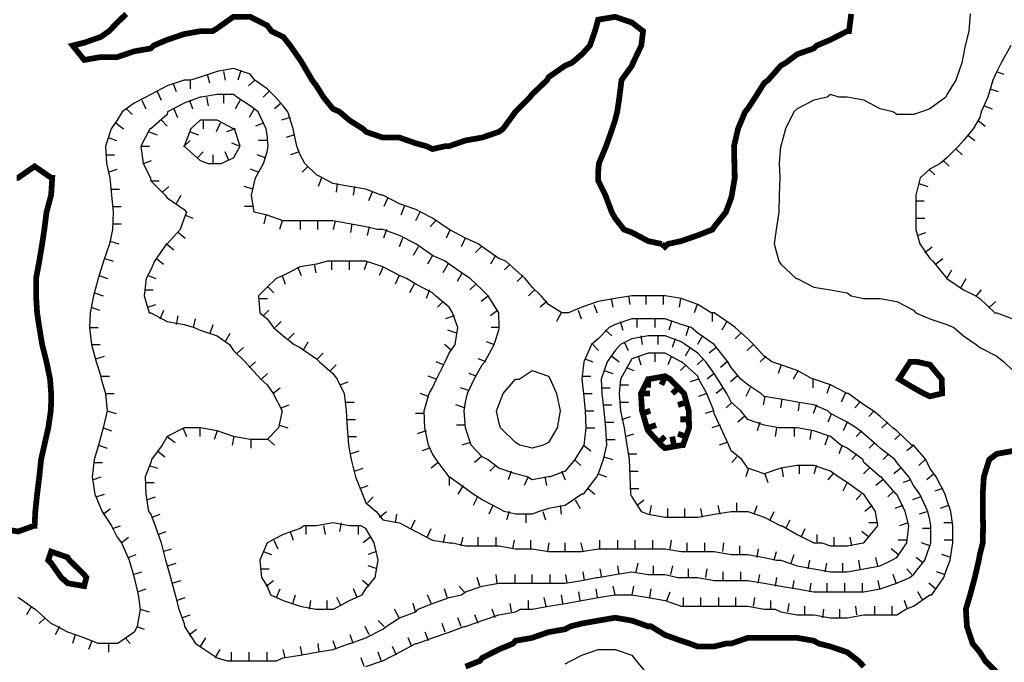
# Model space of a CAD drawing. Extents: x 628896 to 629881, y 4519193 to 4520125.
# Tile 7 of 13: x 629102 to 629273, y 4519691 to 4519803. Entities that reach past the tile are written whole.
import ezdxf

# ---------------------------------------------------------------- set-up
doc = ezdxf.new("R2010")
doc.units = 0

msp = doc.modelspace()

# ---------------------------------------------------------------- linework, layer by layer
at = {"layer": 'GSLAYER', "linetype": 'CONTINUOUS', "const_width": 1, "flags": 128}
for points in [[(629213.625, 4519764), (629211.25, 4519764.5), (629208.4375, 4519766), (629207.0625, 4519766.5), (629205.5, 4519768.5), (629204.9375, 4519769.5), (629203.8125, 4519772.5), (629202.5625, 4519775), (629202.5625, 4519775.5), (629202.5625, 4519776.5), (629202.6875, 4519778), (629203.9375, 4519781), (629205, 4519784), (629205.5, 4519785.5), (629205.875, 4519787), (629206.25, 4519789.5), (629206.625, 4519792.5), (629208.4375, 4519795), (629208.625, 4519795.5), (629210.0625, 4519798.5), (629210.375, 4519801), (629208.4375, 4519802.5), (629205.5, 4519803.5), (629202.5625, 4519803), (629202, 4519801), (629201.125, 4519798.5), (629199.75, 4519797), (629198, 4519795.5), (629196.8125, 4519795), (629193.9375, 4519793), (629193.6875, 4519792.5), (629191.0625, 4519790), (629190.6875, 4519789.5), (629188.1875, 4519787), (629186, 4519784), (629185.3125, 4519783.5), (629182.375, 4519782.5), (629179.5, 4519782), (629176.625, 4519781), (629175.9375, 4519781), (629173.75, 4519780.5), (629172.6875, 4519781), (629170.875, 4519781.5), (629168, 4519782.5), (629165.125, 4519782.5), (629162.1875, 4519783.5), (629161.6875, 4519784), (629159.3125, 4519785.5), (629157.5625, 4519787), (629156.4375, 4519787.5), (629154.8125, 4519789.5), (629153.5625, 4519791.5), (629152.8125, 4519792.5), (629151.0625, 4519795.5), (629150.75, 4519796), (629149, 4519798.5), (629147.8125, 4519800), (629145.75, 4519801), (629145, 4519802), (629142.0625, 4519803.5), (629139.125, 4519803.5), (629136.3125, 4519801.5), (629135.5, 4519801), (629133.375, 4519801), (629130.5625, 4519800.5), (629127.625, 4519799.5), (629125.25, 4519798.5), (629124.75, 4519798), (629121.875, 4519797.5), (629118.9375, 4519796.5), (629116.0625, 4519796.5), (629113.1875, 4519796), (629111.1875, 4519798.5), (629113.1875, 4519799), (629116.0625, 4519800), (629117.5, 4519801), (629118.9375, 4519802.5), (629120.5, 4519804)], [(629246.5625, 4519804), (629246.1875, 4519801), (629245.875, 4519801), (629242.9375, 4519799.5), (629240.5625, 4519798.5), (629240.0625, 4519798), (629237.1875, 4519797), (629235.1875, 4519795.5), (629234.3125, 4519795), (629232.125, 4519792.5), (629231.4375, 4519792), (629229.875, 4519789.5), (629228.5625, 4519787.5), (629228.125, 4519787), (629226.875, 4519784), (629226.1875, 4519781), (629226.25, 4519778), (629226.3125, 4519775.5), (629225.8125, 4519772.5), (629225.6875, 4519772), (629224.75, 4519769.5), (629222.75, 4519767), (629222.4375, 4519766.5), (629219.875, 4519765.5), (629217, 4519764.5), (629214.6875, 4519764), (629214.1875, 4519763.5), (629213.625, 4519764)], [(629101.4375, 4519775.5), (629101.6875, 4519775.5), (629104.5625, 4519777.5), (629107.4375, 4519775.5), (629107.625, 4519775.5), (629107.4375, 4519772.5), (629106.625, 4519769.5), (629106.25, 4519766.5), (629105.875, 4519764), (629105.375, 4519761), (629104.8125, 4519758), (629104.8125, 4519755), (629105, 4519752), (629105.375, 4519749.5), (629105.875, 4519746.5), (629106.625, 4519743.5), (629107.25, 4519740.5), (629107.4375, 4519738), (629107.4375, 4519736.5), (629107.375, 4519735), (629106.9375, 4519732), (629106.25, 4519729), (629105.6875, 4519726.5), (629105.375, 4519723.5), (629105, 4519720.5), (629104.6875, 4519717.5), (629104.5625, 4519715), (629104.5, 4519715), (629101.6875, 4519714), (629098.75, 4519714.5)], [(629259.1875, 4519738), (629257.375, 4519739), (629254.875, 4519740.5), (629256.8125, 4519743.5), (629257.375, 4519743.5), (629258.0625, 4519743.5), (629260.25, 4519743), (629262.3125, 4519740.5), (629262.375, 4519738), (629260.25, 4519737.5), (629259.1875, 4519738)], [(629217.3125, 4519729), (629218.375, 4519732), (629218.3125, 4519735), (629217.5, 4519738), (629217, 4519738.5), (629215.0625, 4519740.5), (629214.1875, 4519741), (629211.375, 4519740.5), (629211.25, 4519740.5), (629210, 4519738), (629210.1875, 4519735), (629211.0625, 4519732), (629211.25, 4519731.5), (629213.5625, 4519729), (629214.1875, 4519728.5), (629217, 4519729), (629217.3125, 4519729)], [(629211.25, 4519740.5), (629211.25, 4519739)], [(629214.25, 4519741), (629213.5625, 4519739.5)], [(629210, 4519738), (629211.5625, 4519738)], [(629216.625, 4519739), (629215.4375, 4519738)], [(629218, 4519736.5), (629216.4375, 4519736)], [(629210.1875, 4519734.5), (629211.625, 4519735)], [(629218.375, 4519733.5), (629216.875, 4519733.5)], [(629211.125, 4519732), (629212.625, 4519732.5)], [(629213.125, 4519729.5), (629214.1875, 4519730.5)], [(629215.75, 4519729), (629215.4375, 4519730.5)], [(629217.8125, 4519730.5), (629216.4375, 4519731)], [(629274.6875, 4519683), (629273.6875, 4519686), (629272.3125, 4519689), (629271.875, 4519689.5), (629269.875, 4519691.5), (629268.9375, 4519693), (629267.6875, 4519694.5), (629266.6875, 4519697.5), (629266.5, 4519700.5), (629267.25, 4519703), (629268.0625, 4519706), (629268.75, 4519709), (629268.9375, 4519710), (629269.4375, 4519712), (629269.5, 4519715), (629269.4375, 4519717.5), (629269.4375, 4519720.5), (629269.625, 4519723.5), (629270.5625, 4519726.5), (629271.875, 4519727.5), (629274.6875, 4519728)], [(629109.1875, 4519706), (629107.4375, 4519708.5), (629106.9375, 4519709), (629107.4375, 4519710.5), (629110.3125, 4519709.5), (629110.625, 4519709), (629113.1875, 4519706.5), (629113.5625, 4519706), (629113.1875, 4519704.5), (629110.3125, 4519705), (629109.1875, 4519706)], [(629179.5, 4519690.5), (629182, 4519691.5), (629182.375, 4519692), (629185.3125, 4519693.5), (629187.75, 4519694.5), (629188.1875, 4519695), (629191.0625, 4519695.5), (629193.9375, 4519696.5), (629196.8125, 4519697), (629197.75, 4519697.5), (629199.75, 4519698), (629202.5625, 4519698.5), (629205.5, 4519699), (629208.4375, 4519698.5), (629211.25, 4519697.5), (629211.75, 4519697.5), (629214.1875, 4519696), (629217, 4519695), (629218.5, 4519694.5), (629219.875, 4519694), (629222.75, 4519694), (629224.75, 4519694.5), (629225.6875, 4519694.5), (629228.5625, 4519695.5), (629231.4375, 4519695.5), (629234.3125, 4519695.5), (629237.1875, 4519695.5), (629240.0625, 4519695), (629240.9375, 4519694.5), (629242.9375, 4519694), (629245.875, 4519693), (629247.8125, 4519691.5), (629248.75, 4519690.5)]]:
    msp.add_lwpolyline(points, dxfattribs=at)
at = {"layer": 'GSLAYER', "linetype": 'CONTINUOUS', "flags": 128}
for points in [[(629267.25, 4519804), (629267, 4519801), (629266.375, 4519798.5), (629266.0625, 4519797), (629265.8125, 4519795.5), (629264.75, 4519792.5), (629263.1875, 4519790), (629263, 4519789.5), (629260.25, 4519787.5), (629258.8125, 4519787), (629257.375, 4519786.5), (629254.5, 4519786.5), (629253.8125, 4519787), (629251.625, 4519787.5), (629248.75, 4519789), (629245.875, 4519789.5), (629244.4375, 4519789.5), (629242.9375, 4519790), (629242.375, 4519789.5), (629240.0625, 4519789), (629237.1875, 4519787.5), (629236.5625, 4519787), (629235.125, 4519784), (629234.3125, 4519781), (629234.25, 4519781), (629234.0625, 4519778), (629234.125, 4519775.5), (629234.0625, 4519772.5), (629234, 4519769.5), (629233.5, 4519766.5), (629233.1875, 4519764), (629234, 4519761), (629234.3125, 4519760.5), (629237, 4519758), (629237.1875, 4519758), (629240.0625, 4519756.5), (629242.9375, 4519756), (629245.875, 4519755.5), (629246.5625, 4519755), (629248.75, 4519754.5), (629251.625, 4519754.5), (629254.5, 4519754), (629257.375, 4519752.5), (629257.8125, 4519752), (629260.25, 4519751), (629263.1875, 4519750), (629264.4375, 4519749.5), (629266.0625, 4519748), (629268.3125, 4519746.5), (629268.9375, 4519746), (629271.875, 4519744.5), (629273.125, 4519743.5), (629274.6875, 4519742)], [(629274.3125, 4519798.5), (629272.625, 4519795.5), (629271.875, 4519794), (629271.1875, 4519792.5), (629270.3125, 4519789.5), (629269.1875, 4519787), (629268.9375, 4519786), (629267.75, 4519784), (629266.0625, 4519782), (629265.25, 4519781), (629263.1875, 4519779), (629262.0625, 4519778), (629260.25, 4519777), (629258.5625, 4519775.5), (629257.8125, 4519772.5), (629257.8125, 4519769.5), (629257.8125, 4519766.5), (629258.5, 4519764), (629260.25, 4519761.5), (629260.75, 4519761), (629263.1875, 4519758), (629266.0625, 4519756), (629268.25, 4519755), (629268.9375, 4519754.5), (629271.5625, 4519752), (629271.875, 4519752), (629274.6875, 4519751)], [(629162.1875, 4519690.5), (629165.0625, 4519691.5), (629165.125, 4519691.5), (629168, 4519693), (629170.875, 4519694.5), (629171.0625, 4519694.5), (629173.75, 4519695.5), (629176.625, 4519696.5), (629179.25, 4519697.5), (629179.5, 4519697.5), (629182.375, 4519698.5), (629185.3125, 4519699.5), (629188.1875, 4519700), (629189.0625, 4519700.5), (629191.0625, 4519700.5), (629193.9375, 4519701), (629196.8125, 4519701.5), (629199.75, 4519702), (629202.5625, 4519702.5), (629205.5, 4519703), (629208.4375, 4519703), (629211.25, 4519702.5), (629214.1875, 4519702), (629217, 4519701), (629219.875, 4519701), (629222.75, 4519701), (629225.6875, 4519701), (629228.5625, 4519701), (629231.4375, 4519700.5), (629233.3125, 4519700.5), (629234.3125, 4519700), (629237.1875, 4519699.5), (629240.0625, 4519699.5), (629242.9375, 4519699), (629245.875, 4519699), (629248.75, 4519699.5), (629251.625, 4519699.5), (629254.5, 4519699.5), (629256.0625, 4519700.5), (629257.375, 4519701), (629260.25, 4519703), (629260.5625, 4519703), (629262.6875, 4519706), (629263.1875, 4519707.5), (629263.75, 4519709), (629264.25, 4519712), (629264.25, 4519715), (629263.875, 4519717.5), (629263.1875, 4519719.5), (629262.875, 4519720.5), (629261.3125, 4519723.5), (629260.25, 4519725), (629259.5625, 4519726.5), (629257.375, 4519729), (629257.125, 4519729), (629254.5, 4519731.5), (629253.8125, 4519732), (629251.625, 4519734), (629250.375, 4519735), (629248.75, 4519736), (629246.0625, 4519738), (629245.875, 4519738), (629242.9375, 4519739.5), (629240.0625, 4519740.5), (629239.875, 4519740.5), (629237.1875, 4519742), (629234.3125, 4519743), (629232.75, 4519743.5), (629231.4375, 4519744.5), (629229.5625, 4519746.5), (629228.5625, 4519747.5), (629226.375, 4519749.5), (629225.6875, 4519750), (629222.75, 4519752), (629222.1875, 4519752), (629219.875, 4519753.5), (629217, 4519754.5), (629214.1875, 4519755), (629211.375, 4519755), (629211.25, 4519755), (629210.9375, 4519755), (629208.4375, 4519755), (629205.5, 4519754.5), (629202.5625, 4519754), (629199.75, 4519753), (629197.375, 4519752), (629196.8125, 4519752), (629196.25, 4519752), (629193.9375, 4519753.5), (629192.625, 4519755), (629191.0625, 4519756.5), (629189.875, 4519758), (629188.1875, 4519759.5), (629186.5, 4519761), (629185.3125, 4519761.5), (629182.375, 4519763.5), (629181.6875, 4519764), (629179.5, 4519765), (629176.625, 4519766.5), (629176.625, 4519766.5), (629173.75, 4519768.5), (629171.75, 4519769.5), (629170.875, 4519770), (629168, 4519771), (629165.125, 4519772.5), (629164.8125, 4519772.5), (629162.1875, 4519773.5), (629159.3125, 4519774), (629156.4375, 4519774.5), (629154.625, 4519775.5), (629153.5625, 4519776), (629151.5625, 4519778), (629150.75, 4519779.5), (629150.1875, 4519781), (629149.5, 4519784), (629148.625, 4519787), (629147.8125, 4519788), (629146.4375, 4519789.5), (629145, 4519791), (629142.875, 4519792.5), (629142.0625, 4519793.5), (629139.125, 4519794.5), (629136.3125, 4519794), (629133.375, 4519793), (629131.6875, 4519792.5), (629130.5625, 4519792.5), (629127.625, 4519791.5), (629124.75, 4519790), (629123.875, 4519789.5), (629121.875, 4519788.5), (629119.8125, 4519787), (629118.9375, 4519785.5), (629117.875, 4519784), (629116.875, 4519781), (629117.0625, 4519778), (629117.625, 4519775.5), (629117.9375, 4519772.5), (629118.25, 4519769.5), (629118.125, 4519766.5), (629117.5625, 4519764), (629116.5625, 4519761), (629116.0625, 4519759.5), (629115.625, 4519758), (629114.8125, 4519755), (629114.25, 4519752), (629114.125, 4519749.5), (629114.4375, 4519746.5), (629115.25, 4519743.5), (629116.0625, 4519741), (629116.125, 4519740.5), (629116.875, 4519738), (629117.1875, 4519735), (629116.5, 4519732), (629116.0625, 4519730.5), (629115.6875, 4519729), (629114.9375, 4519726.5), (629114.5625, 4519723.5), (629115.0625, 4519720.5), (629116.0625, 4519718), (629116.3125, 4519717.5), (629117.9375, 4519715), (629118.9375, 4519713), (629119.6875, 4519712), (629121, 4519709), (629121.875, 4519706), (629121.875, 4519706), (629122.5625, 4519703), (629122.9375, 4519700.5), (629122.375, 4519697.5), (629121.875, 4519696.5), (629119.0625, 4519694.5), (629118.9375, 4519694.5), (629116.0625, 4519694.5), (629115.625, 4519694.5), (629113.1875, 4519695.5), (629110.3125, 4519696.5), (629108.5, 4519697.5), (629107.4375, 4519698), (629104.6875, 4519700.5), (629104.5625, 4519700.5), (629101.6875, 4519702.5)], [(629134.5625, 4519793.5), (629135, 4519792)], [(629137.4375, 4519794), (629137.6875, 4519792.5)], [(629140.375, 4519794), (629139.875, 4519792.5)], [(629271.75, 4519794), (629273.125, 4519793.5)], [(629128.625, 4519792), (629129.1875, 4519790.5)], [(629131.625, 4519792.5), (629131.625, 4519791)], [(629142.875, 4519792.5), (629141.75, 4519791.5)], [(629146.625, 4519691.5), (629147.8125, 4519692), (629150.75, 4519692.5), (629153.5625, 4519693), (629156.4375, 4519693.5), (629159.3125, 4519694.5), (629159.4375, 4519694.5), (629162.1875, 4519695.5), (629165.125, 4519697), (629165.6875, 4519697.5), (629168, 4519699), (629170.875, 4519700), (629171.25, 4519700.5), (629173.75, 4519701.5), (629176.625, 4519702.5), (629178.8125, 4519703), (629179.5, 4519703.5), (629182.375, 4519704.5), (629185.3125, 4519705), (629188.1875, 4519705), (629191.0625, 4519705), (629193.9375, 4519705), (629196.8125, 4519705), (629199.75, 4519705.5), (629202.25, 4519706), (629202.5625, 4519706), (629205.5, 4519706.5), (629208.4375, 4519707), (629211.25, 4519706.5), (629214.1875, 4519706.5), (629216.4375, 4519706), (629217, 4519706), (629219.875, 4519706), (629222.75, 4519705.5), (629225.6875, 4519705.5), (629228.5625, 4519705.5), (629231.4375, 4519705), (629234.3125, 4519704.5), (629237.1875, 4519704), (629240.0625, 4519703.5), (629242.9375, 4519703.5), (629245.875, 4519703.5), (629248.75, 4519703.5), (629251.625, 4519704), (629254.5, 4519705), (629256.75, 4519706), (629257.375, 4519706.5), (629259.375, 4519709), (629260.25, 4519711.5), (629260.4375, 4519712), (629260.4375, 4519715), (629260.25, 4519716), (629259.875, 4519717.5), (629258.5, 4519720.5), (629257.375, 4519722), (629256.5625, 4519723.5), (629254.5, 4519726), (629254.125, 4519726.5), (629251.625, 4519728.5), (629251, 4519729), (629248.75, 4519731), (629247.4375, 4519732), (629245.875, 4519733), (629242.9375, 4519734.5), (629242.5, 4519735), (629240.0625, 4519736), (629237.1875, 4519736.5), (629234.3125, 4519737), (629231.4375, 4519737.5), (629230.875, 4519738), (629228.5625, 4519739.5), (629227.375, 4519740.5), (629225.6875, 4519742.5), (629225.125, 4519743.5), (629222.75, 4519746.5), (629219.875, 4519748.5), (629218.75, 4519749.5), (629217, 4519750), (629214.1875, 4519751), (629211.25, 4519751), (629208.4375, 4519751), (629205.5, 4519750), (629204.5, 4519749.5), (629202.5625, 4519747.5), (629201.375, 4519746.5), (629200.0625, 4519743.5), (629199.75, 4519740.5), (629200, 4519738), (629200.3125, 4519735), (629200.4375, 4519732), (629200.0625, 4519729), (629199.75, 4519728.5), (629198.5, 4519726.5), (629196.8125, 4519724.5), (629194.1875, 4519723.5), (629193.9375, 4519723.5), (629191.0625, 4519723), (629190.1875, 4519723.5), (629188.1875, 4519724), (629185.3125, 4519725), (629183.3125, 4519726.5), (629182.375, 4519727), (629180.5, 4519729), (629179.5, 4519732), (629179.25, 4519735), (629179.5, 4519736.5), (629179.8125, 4519738), (629181, 4519740.5), (629182.375, 4519743), (629182.875, 4519743.5), (629184.5, 4519746.5), (629185.3125, 4519749), (629185.375, 4519749.5), (629185.3125, 4519752), (629183.4375, 4519755), (629182.375, 4519756), (629180.3125, 4519758), (629179.5, 4519758.5), (629176.625, 4519760.5), (629175.9375, 4519761), (629173.75, 4519762), (629170.875, 4519764), (629168, 4519765.5), (629165.125, 4519766.5), (629164.1875, 4519766.5), (629162.1875, 4519767), (629159.3125, 4519767.5), (629156.4375, 4519768), (629153.5625, 4519768), (629150.75, 4519768), (629147.8125, 4519768), (629145, 4519769), (629142.75, 4519769.5), (629142.25, 4519772.5), (629143, 4519775.5), (629144.375, 4519778), (629145, 4519780), (629145.1875, 4519781), (629145, 4519783), (629144.8125, 4519784), (629143.4375, 4519787), (629142.0625, 4519788), (629139.75, 4519789.5), (629139.125, 4519790), (629136.3125, 4519790), (629133.5625, 4519789.5), (629133.375, 4519789.5), (629130.5625, 4519788.5), (629127.6875, 4519787), (629127.625, 4519786.5), (629124.75, 4519784), (629124.625, 4519784), (629123.0625, 4519781), (629123.4375, 4519778), (629124.6875, 4519775.5), (629124.75, 4519775), (629127.25, 4519772.5), (629127.625, 4519772), (629130.5625, 4519770), (629131, 4519769.5), (629130.5625, 4519768.5), (629129.875, 4519766.5), (629127.625, 4519764), (629127.5, 4519764), (629125.4375, 4519761), (629124.75, 4519759.5), (629123.9375, 4519758), (629123.625, 4519755), (629124.5, 4519752), (629124.75, 4519752), (629127.625, 4519750.5), (629130.5625, 4519750), (629132.3125, 4519749.5), (629133.375, 4519749), (629136.3125, 4519748), (629138.4375, 4519746.5), (629139.125, 4519745.5), (629141.1875, 4519743.5), (629142.0625, 4519742.5), (629143.875, 4519740.5), (629145, 4519739.5), (629146.0625, 4519738), (629147.625, 4519735), (629147, 4519732), (629145, 4519730), (629142.0625, 4519730), (629139.125, 4519730.5), (629136.3125, 4519731.5), (629133.375, 4519732), (629130.5625, 4519732), (629127.625, 4519730.5), (629126.75, 4519729), (629124.875, 4519726.5), (629124.75, 4519726), (629123.8125, 4519723.5), (629123.875, 4519720.5), (629124.375, 4519717.5), (629124.75, 4519717), (629125.5, 4519715), (629126.5625, 4519712), (629127.3125, 4519709), (629127.625, 4519708), (629128.1875, 4519706), (629129, 4519703), (629129.625, 4519700.5), (629130.5625, 4519698), (629130.625, 4519697.5), (629132.5625, 4519694.5), (629133.375, 4519694), (629136.3125, 4519692), (629138.0625, 4519691.5), (629139.125, 4519691.5), (629142.0625, 4519691.5), (629145, 4519691.5), (629146.625, 4519691.5)], [(629125.875, 4519790.5), (629126.5625, 4519789)], [(629137.4375, 4519790), (629137.4375, 4519788.5)], [(629145.3125, 4519790.5), (629144.3125, 4519789.5)], [(629270.6875, 4519791), (629272.125, 4519790.5)], [(629123.1875, 4519789), (629123.875, 4519787.5)], [(629131.5, 4519789), (629132, 4519787.5)], [(629134.4375, 4519789.5), (629134.75, 4519788)], [(629140.3125, 4519789), (629139.4375, 4519787.5)], [(629147.4375, 4519788.5), (629146.25, 4519787.5)], [(629120.5625, 4519787.5), (629121.5, 4519786.5)], [(629128.75, 4519787.5), (629129.4375, 4519786)], [(629142.75, 4519787.5), (629141.875, 4519786)], [(629269.6875, 4519788), (629271.0625, 4519787.5)], [(629118.75, 4519785), (629120, 4519784)], [(629126.625, 4519785.5), (629127.625, 4519784.5)], [(629137, 4519778), (629139.125, 4519779), (629140.3125, 4519781), (629139.3125, 4519784), (629139.125, 4519784), (629136.3125, 4519785.5), (629133.375, 4519785.5), (629131.75, 4519784), (629130.5625, 4519781), (629130.4375, 4519781), (629130.5625, 4519781), (629133.375, 4519778.5), (629134.75, 4519778), (629136.3125, 4519778), (629137, 4519778)], [(629133.875, 4519785.5), (629133.875, 4519784)], [(629136.8125, 4519785), (629136.125, 4519783.5)], [(629144.375, 4519785), (629143, 4519784.5)], [(629149, 4519786), (629147.5, 4519785.5)], [(629268.5625, 4519785.5), (629269.875, 4519784.5)], [(629124.5, 4519783.5), (629125.875, 4519783)], [(629131.625, 4519783.5), (629133.0625, 4519783)], [(629139.4375, 4519784), (629137.9375, 4519783.5)], [(629149.75, 4519783), (629148.3125, 4519782.5)], [(629266.8125, 4519783), (629268.0625, 4519782)], [(629117.375, 4519782.5), (629118.8125, 4519782)], [(629130.5625, 4519781), (629131.625, 4519782)], [(629140.1875, 4519781), (629138.875, 4519781.5)], [(629145, 4519782), (629143.5, 4519782)], [(629116.9375, 4519779.5), (629118.4375, 4519779.5)], [(629123.0625, 4519781), (629124.5625, 4519781)], [(629132.875, 4519779), (629133.875, 4519780)], [(629135.625, 4519778), (629135.625, 4519779.5)], [(629138.3125, 4519778.5), (629137.6875, 4519780)], [(629144.6875, 4519779), (629143.25, 4519779.5)], [(629150.5625, 4519780), (629149.0625, 4519779.5)], [(629264.8125, 4519780.5), (629265.875, 4519779.5)], [(629123.5, 4519778), (629124.875, 4519778.5)], [(629262.5625, 4519778.5), (629263.625, 4519777.5)], [(629117.375, 4519776.5), (629118.9375, 4519777)], [(629143.4375, 4519776.5), (629142.125, 4519777)], [(629152.125, 4519777.5), (629151.0625, 4519776.5)], [(629260.0625, 4519777), (629261.125, 4519776)], [(629124.75, 4519775), (629126.25, 4519775)], [(629154.4375, 4519775.5), (629153.875, 4519774)], [(629157.1875, 4519774.5), (629157, 4519773)], [(629258.3125, 4519774.5), (629259.875, 4519774)], [(629117.875, 4519773.5), (629119.3125, 4519773.5)], [(629126.8125, 4519773), (629127.875, 4519774)], [(629142.5625, 4519773.5), (629141, 4519774)], [(629160.1875, 4519774), (629159.9375, 4519772.5)], [(629163.25, 4519773), (629162.625, 4519771.5)], [(629129.1875, 4519771), (629130.0625, 4519772.5)], [(629166, 4519772), (629165.3125, 4519770.5)], [(629257.8125, 4519771.5), (629259.25, 4519771.5)], [(629118.125, 4519770.5), (629119.625, 4519770.5)], [(629142.5625, 4519770.5), (629141.0625, 4519770.5)], [(629168.8125, 4519770.5), (629168.25, 4519769)], [(629171.5625, 4519769.5), (629170.8125, 4519768)], [(629118.125, 4519767.5), (629119.625, 4519767.5)], [(629130.75, 4519769), (629132.0625, 4519768.5)], [(629144.75, 4519769), (629144.4375, 4519767.5)], [(629147.625, 4519768), (629147.125, 4519766.5)], [(629150.75, 4519768), (629150.75, 4519766.5)], [(629153.75, 4519768), (629153.75, 4519766.5)], [(629156.8125, 4519768), (629156.5, 4519766.5)], [(629159.75, 4519767.5), (629159.5, 4519766)], [(629174.25, 4519768), (629173.375, 4519767)], [(629257.8125, 4519768.5), (629259.375, 4519768.5)], [(629129.5625, 4519766), (629130.75, 4519765)], [(629162.75, 4519767), (629162.375, 4519765.5)], [(629165.75, 4519766.5), (629165.25, 4519765)], [(629176.8125, 4519766.5), (629176.125, 4519765)], [(629258.0625, 4519765.5), (629259.5625, 4519766)], [(629117.6875, 4519764.5), (629119.1875, 4519764)], [(629168.5625, 4519765), (629167.9375, 4519763.5)], [(629179.4375, 4519765), (629178.75, 4519763.5)], [(629127.5, 4519764), (629128.75, 4519763)], [(629171.25, 4519763.5), (629170.375, 4519762)], [(629182.1875, 4519763.5), (629181.25, 4519762.5)], [(629259.375, 4519762.5), (629260.625, 4519763.5)], [(629116.75, 4519761.5), (629118.25, 4519761)], [(629125.75, 4519761.5), (629127, 4519760.5)], [(629253.625, 4519709), (629254.5, 4519709.5), (629256.25, 4519712), (629256.5625, 4519715), (629255.9375, 4519717.5), (629254.5, 4519720.5), (629254.375, 4519720.5), (629251.75, 4519723.5), (629251.625, 4519723.5), (629248.75, 4519726), (629248.5625, 4519726.5), (629245.875, 4519728.5), (629244.75, 4519729), (629242.9375, 4519730.5), (629240.0625, 4519731.5), (629237.1875, 4519732), (629234.3125, 4519732), (629234, 4519732), (629231.4375, 4519732.5), (629228.5625, 4519733.5), (629227.375, 4519735), (629225.6875, 4519736.5), (629224.9375, 4519738), (629223.375, 4519740.5), (629222.75, 4519741.5), (629221.3125, 4519743.5), (629219.875, 4519745), (629217.6875, 4519746.5), (629217, 4519747), (629214.1875, 4519748), (629211.25, 4519748), (629208.4375, 4519747.5), (629206.4375, 4519746.5), (629205.5, 4519745.5), (629204.125, 4519743.5), (629203.0625, 4519740.5), (629203.1875, 4519738), (629203.5625, 4519735), (629203.8125, 4519732), (629204, 4519729), (629203.4375, 4519726.5), (629202.5625, 4519724), (629202.25, 4519723.5), (629199.9375, 4519720.5), (629199.75, 4519720.5), (629196.8125, 4519718.5), (629193.9375, 4519718), (629192.3125, 4519717.5), (629191.0625, 4519717), (629188.1875, 4519717), (629186.1875, 4519717.5), (629185.3125, 4519718), (629182.375, 4519719.5), (629180.8125, 4519720.5), (629179.5, 4519721.5), (629176.625, 4519723.5), (629176.625, 4519723.5), (629174.375, 4519726.5), (629173.75, 4519727.5), (629173.0625, 4519729), (629172.4375, 4519732), (629172.3125, 4519735), (629173.1875, 4519738), (629173.75, 4519739), (629174.4375, 4519740.5), (629175.9375, 4519743.5), (629176.625, 4519745), (629177.6875, 4519746.5), (629178.1875, 4519749.5), (629177.25, 4519752), (629176.625, 4519753), (629174.25, 4519755), (629173.75, 4519755.5), (629170.875, 4519757), (629169.25, 4519758), (629168, 4519758.5), (629165.125, 4519760), (629162.1875, 4519761), (629162.125, 4519761), (629159.3125, 4519761), (629156.4375, 4519761), (629155.5, 4519761), (629153.5625, 4519760.5), (629150.75, 4519760), (629147.8125, 4519758.5), (629146.5625, 4519758), (629145, 4519756.5), (629143.5, 4519755), (629143.75, 4519752), (629145, 4519751), (629146.125, 4519749.5), (629147.8125, 4519748), (629149.6875, 4519746.5), (629150.75, 4519746), (629153.5625, 4519744), (629154.125, 4519743.5), (629156.4375, 4519741.5), (629157.1875, 4519740.5), (629158.375, 4519738), (629158.75, 4519735), (629158.9375, 4519732), (629159.125, 4519729), (629159.3125, 4519728), (629159.625, 4519726.5), (629160.375, 4519723.5), (629161.5625, 4519720.5), (629162.1875, 4519719), (629163.9375, 4519717.5), (629165.125, 4519716), (629168, 4519715.5), (629169, 4519715), (629170.875, 4519714), (629173.75, 4519712.5), (629176.625, 4519712), (629177.25, 4519712), (629179.5, 4519711.5), (629182.375, 4519711.5), (629185.3125, 4519711.5), (629188.1875, 4519711), (629191.0625, 4519711), (629193.9375, 4519710.5), (629196.8125, 4519710.5), (629199.75, 4519710.5), (629202.5625, 4519711), (629205.5, 4519711), (629208.4375, 4519711), (629211.25, 4519711), (629214.1875, 4519711), (629217, 4519710.5), (629219.875, 4519710.5), (629222.75, 4519710.5), (629225.6875, 4519710), (629228.5625, 4519710), (629231.4375, 4519709.5), (629233.5625, 4519709), (629234.3125, 4519709), (629237.1875, 4519708), (629240.0625, 4519707.5), (629242.9375, 4519707), (629245.875, 4519707), (629248.75, 4519707.5), (629251.625, 4519708), (629253.625, 4519709)], [(629156.1875, 4519761), (629156.1875, 4519759.5)], [(629159.25, 4519761), (629159.25, 4519759.5)], [(629162.375, 4519761), (629161.875, 4519759.5)], [(629173.75, 4519762), (629172.875, 4519760.5)], [(629184.6875, 4519762), (629183.8125, 4519760.5)], [(629261.25, 4519760.5), (629262.5, 4519761.5)], [(629150.25, 4519760), (629150.9375, 4519758.5)], [(629153.1875, 4519760.5), (629153.4375, 4519759)], [(629165.1875, 4519760), (629164.5, 4519758.5)], [(629176.4375, 4519760.5), (629175.5625, 4519759)], [(629178.9375, 4519759), (629178.0625, 4519757.5)], [(629187.25, 4519760.5), (629186.25, 4519759.5)], [(629263.1875, 4519758), (629264.0625, 4519759.5)], [(629115.8125, 4519758.5), (629117.25, 4519758)], [(629124.3125, 4519758.5), (629125.625, 4519758)], [(629147.625, 4519758.5), (629148.125, 4519757)], [(629167.9375, 4519758.5), (629167.25, 4519757)], [(629189.5, 4519758.5), (629188.5, 4519757.5)], [(629265.6875, 4519756.5), (629266.5625, 4519758)], [(629123.6875, 4519756), (629125.1875, 4519756)], [(629145.1875, 4519756.5), (629146.1875, 4519755.5)], [(629170.5625, 4519757), (629169.75, 4519755.5)], [(629173.25, 4519756), (629172.625, 4519754.5)], [(629181.3125, 4519757), (629180.25, 4519756)], [(629191.5, 4519756), (629190.4375, 4519755)], [(629268.375, 4519755), (629269.25, 4519756)], [(629115, 4519755.5), (629116.5, 4519755)], [(629143.625, 4519754.5), (629145.0625, 4519754.5)], [(629175.625, 4519754), (629174.625, 4519753)], [(629183.5, 4519755), (629182.1875, 4519754)], [(629193.625, 4519754), (629192.5, 4519753)], [(629204.8125, 4519754.5), (629205.125, 4519753)], [(629207.8125, 4519755), (629208.0625, 4519753.5)], [(629210.875, 4519755), (629210.875, 4519753.5)], [(629213.875, 4519755), (629213.875, 4519753.5)], [(629216.875, 4519754.5), (629216.625, 4519753)], [(629270.625, 4519753), (629271.6875, 4519754)], [(629114.375, 4519753), (629115.875, 4519752.5)], [(629124.1875, 4519753), (629125.625, 4519753.5)], [(629126.375, 4519751), (629127.0625, 4519752.5)], [(629144.3125, 4519751.5), (629145.3125, 4519752.5)], [(629185.125, 4519752.5), (629183.8125, 4519751.5)], [(629199.0625, 4519752.5), (629199.625, 4519751)], [(629201.8125, 4519753.5), (629202.375, 4519752)], [(629219.75, 4519753.5), (629219.25, 4519752)], [(629129.25, 4519750), (629129.5, 4519751.5)], [(629132.1875, 4519749.5), (629132.5625, 4519751)], [(629146.375, 4519749.5), (629147.4375, 4519750.5)], [(629177.5, 4519751.5), (629176, 4519751)], [(629196.125, 4519752), (629195.3125, 4519750.5)], [(629206.375, 4519750.5), (629206.875, 4519749)], [(629209.3125, 4519751), (629209.3125, 4519749.5)], [(629212.4375, 4519751), (629212.4375, 4519749.5)], [(629215.3125, 4519750.5), (629214.875, 4519749)], [(629222.375, 4519752), (629222.375, 4519750.5)], [(629224.9375, 4519750.5), (629224.0625, 4519749)], [(629114.125, 4519749.5), (629115.625, 4519749.5)], [(629135.0625, 4519748.5), (629135.625, 4519750)], [(629177.9375, 4519748.5), (629176.4375, 4519749)], [(629185.375, 4519749.5), (629183.9375, 4519749.5)], [(629203.8125, 4519749), (629204.9375, 4519748)], [(629218.25, 4519749.5), (629217.8125, 4519748)], [(629137.6875, 4519747), (629138.5625, 4519748.5)], [(629148.6875, 4519747.5), (629149.6875, 4519748.5)], [(629151.25, 4519745.5), (629152.125, 4519747)], [(629184.4375, 4519746.5), (629183.125, 4519747)], [(629207.0625, 4519747), (629207.75, 4519745.5)], [(629210, 4519748), (629210.1875, 4519746.5)], [(629212.9375, 4519748), (629212.9375, 4519746.5)], [(629215.9375, 4519747.5), (629215.4375, 4519746)], [(629220.6875, 4519748), (629219.8125, 4519746.5)], [(629227.375, 4519748.5), (629226.375, 4519747.5)], [(629114.4375, 4519746.5), (629115.9375, 4519746.5)], [(629139.8125, 4519745), (629140.875, 4519746)], [(629177.0625, 4519745.5), (629175.8125, 4519746.5)], [(629201.625, 4519746.5), (629202.625, 4519745.5)], [(629218.5625, 4519746), (629217.6875, 4519744.5)], [(629223.0625, 4519746), (629221.875, 4519745)], [(629229.5625, 4519746.5), (629228.5, 4519745.5)], [(629115.1875, 4519744), (629116.6875, 4519744.5)], [(629153.75, 4519744), (629154.75, 4519745)], [(629183.0625, 4519743.5), (629181.6875, 4519744)], [(629200.25, 4519744), (629201.625, 4519743.5)], [(629204.9375, 4519744.5), (629206.1875, 4519743.5)], [(629248.625, 4519712), (629248.75, 4519712), (629251.1875, 4519715), (629250.8125, 4519717.5), (629248.75, 4519720.5), (629248.625, 4519720.5), (629245.875, 4519722.5), (629244.3125, 4519723.5), (629242.9375, 4519724.5), (629240.0625, 4519725.5), (629237.1875, 4519725.5), (629234.3125, 4519725), (629231.4375, 4519724), (629228.5625, 4519725), (629227.5625, 4519726.5), (629225.6875, 4519728), (629225.3125, 4519729), (629223.875, 4519732), (629222.75, 4519734.5), (629222.6875, 4519735), (629221.4375, 4519738), (629220.0625, 4519740.5), (629219.875, 4519741), (629217.125, 4519743.5), (629217, 4519743.5), (629214.1875, 4519745), (629211.25, 4519745), (629208.4375, 4519744), (629208.125, 4519743.5), (629206.4375, 4519740.5), (629206.1875, 4519738), (629206.4375, 4519735), (629207.0625, 4519732), (629207.5625, 4519729), (629207.9375, 4519726.5), (629208.0625, 4519723.5), (629208.1875, 4519720.5), (629208.4375, 4519720), (629210.0625, 4519717.5), (629211.25, 4519717), (629214.1875, 4519716.5), (629217, 4519716.5), (629219.875, 4519716.5), (629222.75, 4519717), (629225.6875, 4519717.5), (629228.5625, 4519717.5), (629231.4375, 4519716.5), (629234.3125, 4519715), (629234.5625, 4519715), (629237.1875, 4519713.5), (629240.0625, 4519712), (629241.4375, 4519712), (629242.9375, 4519711.5), (629245.875, 4519711.5), (629248.625, 4519712)], [(629209.5, 4519744.5), (629210, 4519743)], [(629212.4375, 4519745), (629212.4375, 4519743.5)], [(629215.3125, 4519744.5), (629214.6875, 4519743)], [(629220.875, 4519744), (629219.75, 4519743)], [(629231.75, 4519744.5), (629230.75, 4519743.5)], [(629141.875, 4519742.5), (629143, 4519743.5)], [(629156, 4519742), (629157, 4519743)], [(629175.6875, 4519743), (629174.375, 4519743.5)], [(629188.9375, 4519729), (629188.1875, 4519729.5), (629185.5625, 4519732), (629185.3125, 4519733), (629184.875, 4519735), (629185.3125, 4519736), (629186.0625, 4519738), (629188.1875, 4519740.5), (629188.8125, 4519740.5), (629191.0625, 4519742), (629193.9375, 4519741), (629194.1875, 4519740.5), (629195.3125, 4519738), (629195.9375, 4519735), (629195.4375, 4519732), (629193.9375, 4519729.5), (629193, 4519729), (629191.0625, 4519728.5), (629188.9375, 4519729)], [(629203.625, 4519742), (629205.125, 4519741.5)], [(629207.4375, 4519742.5), (629208.75, 4519742)], [(629217.875, 4519743), (629216.875, 4519742)], [(629225, 4519743.5), (629223.8125, 4519742.5)], [(629234.375, 4519743), (629233.875, 4519741.5)], [(629237.3125, 4519742), (629236.5, 4519740.5)], [(629116.0625, 4519741), (629117.5625, 4519741)], [(629144, 4519740.5), (629145.0625, 4519741.5)], [(629174.375, 4519740.5), (629173, 4519741)], [(629181.375, 4519741), (629180.125, 4519741.5)], [(629199.75, 4519741), (629201.3125, 4519741)], [(629220, 4519740.5), (629218.5625, 4519740)], [(629222.75, 4519741.5), (629221.5, 4519740.5)], [(629226.75, 4519741), (629225.5625, 4519740)], [(629239.875, 4519740.5), (629239.875, 4519739)], [(629146, 4519738), (629147.25, 4519739)], [(629157.6875, 4519739.5), (629159.0625, 4519740)], [(629180, 4519738.5), (629178.625, 4519739)], [(629203.125, 4519739), (629204.625, 4519739)], [(629206.375, 4519739.5), (629207.8125, 4519739.5)], [(629224.3125, 4519739), (629223.0625, 4519738)], [(629229, 4519739), (629228.25, 4519737.5)], [(629242.875, 4519739.5), (629242.3125, 4519738)], [(629116.875, 4519738), (629118.375, 4519738)], [(629173.0625, 4519737.5), (629171.625, 4519738)], [(629200, 4519738), (629201.5, 4519738)], [(629221.4375, 4519738), (629220, 4519737.5)], [(629231.5625, 4519737.5), (629231.25, 4519736)], [(629234.5, 4519737), (629234.25, 4519735.5)], [(629245.5, 4519738), (629244.8125, 4519736.5)], [(629117.1875, 4519735), (629118.75, 4519734.5)], [(629147.4375, 4519735.5), (629148.8125, 4519736)], [(629158.5625, 4519736.5), (629160.125, 4519736.5)], [(629179.3125, 4519735.5), (629177.8125, 4519736)], [(629200.3125, 4519735), (629201.8125, 4519735)], [(629203.4375, 4519736), (629204.9375, 4519736)], [(629206.375, 4519736.5), (629207.8125, 4519736.5)], [(629222.6875, 4519735), (629221.1875, 4519734.5)], [(629225.875, 4519736.5), (629224.8125, 4519735.5)], [(629237.5, 4519736.5), (629237.3125, 4519735)], [(629240.5, 4519736), (629239.9375, 4519734.5)], [(629248.0625, 4519736.5), (629247.1875, 4519735.5)], [(629250.5625, 4519735), (629249.625, 4519734)], [(629158.875, 4519733.5), (629160.375, 4519733.5)], [(629172.3125, 4519734.5), (629170.8125, 4519734.5)], [(629206.6875, 4519733.5), (629208.1875, 4519734)], [(629228, 4519734), (629226.875, 4519733)], [(629243.125, 4519734.5), (629242.5, 4519733)], [(629116.5, 4519732), (629117.9375, 4519731.5)], [(629130.3125, 4519732), (629131, 4519730.5)], [(629133.3125, 4519732), (629133.3125, 4519730.5)], [(629147.125, 4519732.5), (629148.625, 4519732)], [(629179.4375, 4519732.5), (629177.9375, 4519732.5)], [(629200.4375, 4519732), (629202, 4519732)], [(629203.75, 4519733), (629205.3125, 4519733)], [(629223.75, 4519732.5), (629222.3125, 4519732)], [(629230.6875, 4519733), (629230.1875, 4519731.5)], [(629233.5625, 4519732), (629233.3125, 4519730.5)], [(629236.625, 4519732), (629236.625, 4519730.5)], [(629245.875, 4519733), (629245.1875, 4519731.5)], [(629252.9375, 4519733), (629251.875, 4519732)], [(629127.625, 4519730.5), (629129, 4519729.5)], [(629136.3125, 4519731.5), (629135.8125, 4519730)], [(629139.1875, 4519730.5), (629138.9375, 4519729)], [(629142.1875, 4519730), (629142.1875, 4519728.5)], [(629145.1875, 4519730), (629146.25, 4519729)], [(629159.0625, 4519730.5), (629160.5625, 4519730.5)], [(629172.625, 4519731.5), (629171.0625, 4519731)], [(629203.9375, 4519730), (629205.5, 4519730)], [(629207.25, 4519730.5), (629208.75, 4519731)], [(629239.625, 4519731.5), (629239.375, 4519730)], [(629242.5, 4519730.5), (629242, 4519729)], [(629248.4375, 4519731.5), (629247.4375, 4519730.5)], [(629255.1875, 4519731), (629254.125, 4519730)], [(629115.6875, 4519729), (629117.1875, 4519728.5)], [(629173.25, 4519728.5), (629171.9375, 4519728)], [(629180.3125, 4519729.5), (629178.875, 4519729)], [(629200, 4519729), (629201.3125, 4519728)], [(629225, 4519729.5), (629223.625, 4519729)], [(629245, 4519729), (629244.4375, 4519727.5)], [(629250.6875, 4519729.5), (629249.6875, 4519728.5)], [(629257.4375, 4519729), (629256.25, 4519728)], [(629125.9375, 4519728), (629127.1875, 4519727)], [(629159.4375, 4519727.5), (629161, 4519728)], [(629182.1875, 4519727), (629181.0625, 4519726)], [(629198.375, 4519726.5), (629199.5625, 4519725.5)], [(629203.5625, 4519727), (629205.125, 4519726.5)], [(629207.75, 4519727.5), (629209.3125, 4519727.5)], [(629226.6875, 4519727), (629225.8125, 4519726)], [(629247.5625, 4519727.5), (629246.6875, 4519726.5)], [(629253.125, 4519727.5), (629252.125, 4519726.5)], [(629259.4375, 4519726.5), (629258.3125, 4519725.5)], [(629114.9375, 4519726), (629116.375, 4519726)], [(629124.5, 4519725.5), (629125.9375, 4519725)], [(629160.125, 4519724.5), (629161.6875, 4519725)], [(629174.75, 4519726), (629173.5, 4519725)], [(629184.6875, 4519725.5), (629183.75, 4519724.5)], [(629228.6875, 4519725), (629228.25, 4519723.5)], [(629234.5, 4519725), (629234.75, 4519723.5)], [(629237.5, 4519725.5), (629237.5, 4519724)], [(629240.5, 4519725.5), (629240.0625, 4519724)], [(629249.6875, 4519725), (629248.6875, 4519724)], [(629255.1875, 4519725), (629254, 4519724)], [(629114.625, 4519723), (629116.125, 4519723.5)], [(629176.625, 4519723.5), (629176.625, 4519722)], [(629187.4375, 4519724.5), (629186.9375, 4519723)], [(629190.375, 4519723.5), (629189.6875, 4519722)], [(629193.3125, 4519723.5), (629193.5625, 4519722)], [(629196.1875, 4519724.5), (629196.8125, 4519723)], [(629202.5625, 4519724), (629204, 4519723.5)], [(629208, 4519724.5), (629209.5, 4519724.5)], [(629231.5625, 4519724), (629232.0625, 4519722.5)], [(629243.375, 4519724), (629242.5, 4519723)], [(629252.0625, 4519723), (629250.875, 4519722)], [(629256.9375, 4519723), (629255.625, 4519722.5)], [(629260.9375, 4519724), (629259.6875, 4519723)], [(629123.8125, 4519722.5), (629125.375, 4519722.5)], [(629161.125, 4519721.5), (629162.5625, 4519722)], [(629179.0625, 4519722), (629178.1875, 4519720.5)], [(629200.8125, 4519721.5), (629202, 4519720.5)], [(629208.125, 4519721.5), (629209.625, 4519721.5)], [(629245.875, 4519722.5), (629245.125, 4519721)], [(629262.5, 4519721.5), (629261.125, 4519721)], [(629115.25, 4519720), (629116.6875, 4519720.5)], [(629124.0625, 4519719.5), (629125.5625, 4519720)], [(629162.4375, 4519719), (629163.4375, 4519720)], [(629181.5625, 4519720), (629180.8125, 4519718.5)], [(629248.3125, 4519720.5), (629247.4375, 4519719.5)], [(629254, 4519721), (629252.9375, 4519720)], [(629258.6875, 4519720), (629257.25, 4519719.5)], [(629116.5, 4519717), (629117.75, 4519718)], [(629184.25, 4519718.5), (629183.5625, 4519717)], [(629195.9375, 4519718.5), (629196.125, 4519717)], [(629198.5625, 4519719.5), (629199.4375, 4519718)], [(629209.3125, 4519718.5), (629210.5, 4519719.5)], [(629211.5625, 4519717), (629211.8125, 4519718.5)], [(629214.6875, 4519716.5), (629214.6875, 4519718)], [(629217.625, 4519716.5), (629217.625, 4519718)], [(629220.6875, 4519716.5), (629220.4375, 4519718)], [(629223.75, 4519717), (629223.4375, 4519718.5)], [(629226.6875, 4519717.5), (629226.6875, 4519719)], [(629229.6875, 4519717), (629230.1875, 4519718.5)], [(629250.1875, 4519718.5), (629248.9375, 4519717.5)], [(629255.5625, 4519718.5), (629254.125, 4519718)], [(629263.5, 4519718.5), (629262.0625, 4519718)], [(629125, 4519716.5), (629126.375, 4519717)], [(629164.5625, 4519716.5), (629165.75, 4519717.5)], [(629167.3125, 4519715.5), (629167.5625, 4519717)], [(629187.0625, 4519717.5), (629186.625, 4519716)], [(629190, 4519717), (629190, 4519715.5)], [(629192.9375, 4519717.5), (629193.375, 4519716)], [(629232.5, 4519716), (629233.1875, 4519717.5)], [(629259.875, 4519717.5), (629258.375, 4519717)], [(629118.125, 4519714.5), (629119.5, 4519715)], [(629156.5625, 4519700.5), (629159.3125, 4519702), (629161.5, 4519703), (629162.1875, 4519704), (629163.8125, 4519706), (629164.3125, 4519709), (629163.625, 4519712), (629162.1875, 4519714.5), (629161.3125, 4519715), (629159.3125, 4519715), (629156.4375, 4519715.5), (629153.5625, 4519715), (629151.4375, 4519715), (629150.75, 4519714.5), (629147.8125, 4519713.5), (629145, 4519712), (629143.75, 4519709), (629144, 4519706), (629145, 4519704.5), (629145.5625, 4519703), (629147.8125, 4519702), (629150.75, 4519701), (629153.4375, 4519700.5), (629153.5625, 4519700.5), (629156.4375, 4519700.5), (629156.5625, 4519700.5)], [(629151.75, 4519715), (629151.75, 4519713.5)], [(629154.8125, 4519715), (629155.0625, 4519713.5)], [(629157.875, 4519715.5), (629157.5625, 4519714)], [(629160.8125, 4519715), (629160.8125, 4519713.5)], [(629170.0625, 4519714.5), (629170.75, 4519716)], [(629172.8125, 4519713), (629173.5, 4519714.5)], [(629235.1875, 4519714.5), (629235.9375, 4519716)], [(629237.875, 4519713), (629238.5625, 4519714.5)], [(629251.1875, 4519715.5), (629249.625, 4519715.5)], [(629256.4375, 4519715.5), (629254.9375, 4519715)], [(629260.4375, 4519714.5), (629258.9375, 4519714.5)], [(629264.25, 4519715.5), (629262.6875, 4519715.5)], [(629119.625, 4519712), (629120.875, 4519713)], [(629126.0625, 4519713.5), (629127.4375, 4519714)], [(629149, 4519714), (629149.5, 4519712.5)], [(629162.9375, 4519713), (629161.6875, 4519712)], [(629175.6875, 4519712), (629175.9375, 4519713.5)], [(629178.6875, 4519711.5), (629179.0625, 4519713)], [(629181.6875, 4519711.5), (629181.6875, 4519713)], [(629184.8125, 4519711.5), (629184.8125, 4519713)], [(629240.625, 4519712), (629240.625, 4519713.5)], [(629243.625, 4519711.5), (629243.625, 4519713)], [(629246.6875, 4519711.5), (629246.375, 4519713)], [(629249.625, 4519713), (629248.4375, 4519714)], [(629126.9375, 4519710.5), (629128.375, 4519711)], [(629146.1875, 4519712.5), (629146.875, 4519711)], [(629187.75, 4519711), (629188, 4519712.5)], [(629190.875, 4519711), (629190.875, 4519712.5)], [(629193.8125, 4519710.5), (629194.0625, 4519712)], [(629196.8125, 4519710.5), (629196.8125, 4519712)], [(629199.9375, 4519710.5), (629199.625, 4519712)], [(629202.875, 4519711), (629202.875, 4519712.5)], [(629206, 4519711), (629206, 4519712.5)], [(629209, 4519711), (629209, 4519712.5)], [(629212.0625, 4519711), (629212.0625, 4519712.5)], [(629215.0625, 4519711), (629215.3125, 4519712.5)], [(629218.0625, 4519710.5), (629218.0625, 4519712)], [(629221.125, 4519710.5), (629221.125, 4519712)], [(629224.25, 4519710.5), (629224.4375, 4519712)], [(629227.1875, 4519710), (629227.1875, 4519711.5)], [(629230.1875, 4519709.5), (629230.4375, 4519711)], [(629254.75, 4519710), (629253.5, 4519711)], [(629256.25, 4519712.5), (629254.75, 4519712.5)], [(629260.25, 4519711.5), (629258.8125, 4519712)], [(629264.25, 4519712.5), (629262.75, 4519712.5)], [(629120.875, 4519709.5), (629122.25, 4519710)], [(629144.3125, 4519710.5), (629145.75, 4519710)], [(629164, 4519710.5), (629162.5625, 4519710)], [(629233.1875, 4519709), (629233.5625, 4519710.5)], [(629236.125, 4519708.5), (629236.625, 4519710)], [(629251.1875, 4519708), (629250.875, 4519709.5)], [(629259.0625, 4519708.5), (629257.875, 4519709.5)], [(629263.875, 4519709.5), (629262.3125, 4519710)], [(629127.6875, 4519708), (629129.1875, 4519708.5)], [(629164.125, 4519707.5), (629162.5625, 4519708)], [(629206.1875, 4519706.5), (629206, 4519708)], [(629209.1875, 4519707), (629209.5, 4519708.5)], [(629212.1875, 4519706.5), (629212.1875, 4519708)], [(629215.1875, 4519706.5), (629215.5625, 4519708)], [(629239.0625, 4519707.5), (629239.375, 4519709)], [(629242.0625, 4519707), (629242.3125, 4519708.5)], [(629245.125, 4519707), (629245.125, 4519708.5)], [(629248.125, 4519707.5), (629247.875, 4519709)], [(629121.6875, 4519706.5), (629123.1875, 4519707)], [(629143.875, 4519707.5), (629145.375, 4519707.5)], [(629182, 4519704.5), (629181.5, 4519706)], [(629185, 4519705), (629184.8125, 4519706.5)], [(629188.125, 4519705), (629188.125, 4519706.5)], [(629191.0625, 4519705), (629191.0625, 4519706.5)], [(629194.1875, 4519705), (629194.1875, 4519706.5)], [(629197.1875, 4519705), (629196.9375, 4519706.5)], [(629200.1875, 4519705.5), (629199.9375, 4519707)], [(629203.1875, 4519706), (629202.9375, 4519707.5)], [(629218.25, 4519706), (629218.25, 4519707.5)], [(629221.3125, 4519706), (629221.5, 4519707.5)], [(629224.3125, 4519705.5), (629224.3125, 4519707)], [(629227.375, 4519705.5), (629227.375, 4519707)], [(629230.375, 4519705), (629230.6875, 4519706.5)], [(629233.375, 4519704.5), (629233.625, 4519706)], [(629254.375, 4519705), (629253.875, 4519706.5)], [(629257.125, 4519706.5), (629256.25, 4519707.5)], [(629262.8125, 4519706.5), (629261.375, 4519707)], [(629128.5, 4519705), (629130.0625, 4519705.5)], [(629144.8125, 4519704.5), (629146.125, 4519705.5)], [(629162.75, 4519704.5), (629161.5625, 4519705.5)], [(629179.25, 4519703.5), (629178.375, 4519704.5)], [(629205.5, 4519703), (629205.1875, 4519704.5)], [(629208.5, 4519703), (629208.75, 4519704.5)], [(629236.4375, 4519704), (629236.625, 4519705.5)], [(629239.375, 4519703.5), (629239.625, 4519705)], [(629242.375, 4519703.5), (629242.375, 4519705)], [(629245.4375, 4519703.5), (629245.4375, 4519705)], [(629248.5, 4519703.5), (629248.5, 4519705)], [(629251.5625, 4519704), (629251.25, 4519705.5)], [(629261.25, 4519704), (629260.0625, 4519705)], [(629122.4375, 4519703.5), (629123.9375, 4519704)], [(629129.25, 4519702), (629130.75, 4519702.5)], [(629146.625, 4519702.5), (629147.25, 4519704)], [(629149.4375, 4519701.5), (629149.9375, 4519703)], [(629157.875, 4519701), (629157.125, 4519702.5)], [(629160.625, 4519702.5), (629160, 4519704)], [(629173.5, 4519701.5), (629172.875, 4519703)], [(629176.3125, 4519702.5), (629175.8125, 4519704)], [(629193.5, 4519701), (629193.1875, 4519702.5)], [(629196.4375, 4519701.5), (629196.1875, 4519703)], [(629199.4375, 4519702), (629199.1875, 4519703.5)], [(629202.4375, 4519702.5), (629202.1875, 4519704)], [(629211.5625, 4519702.5), (629211.75, 4519704)], [(629214.5, 4519702), (629215.0625, 4519703.5)], [(629217.375, 4519701), (629217.375, 4519702.5)], [(629220.4375, 4519701), (629220.4375, 4519702.5)], [(629223.5625, 4519701), (629223.5625, 4519702.5)], [(629226.5, 4519701), (629226.5, 4519702.5)], [(629229.5625, 4519701), (629229.8125, 4519702.5)], [(629259, 4519702), (629258.125, 4519703.5)], [(629104, 4519701), (629103.125, 4519699.5)], [(629152.375, 4519700.5), (629152.625, 4519702)], [(629155.4375, 4519700.5), (629155.4375, 4519702)], [(629170.8125, 4519700), (629170.375, 4519701.5)], [(629187.5, 4519700), (629187.25, 4519701.5)], [(629190.4375, 4519700.5), (629190.4375, 4519702)], [(629232.5625, 4519700.5), (629232.5625, 4519702)], [(629235.5625, 4519700), (629235.75, 4519701.5)], [(629238.5, 4519699.5), (629238.5, 4519701)], [(629247.5625, 4519699.5), (629247.375, 4519701)], [(629250.6875, 4519699.5), (629250.6875, 4519701)], [(629253.6875, 4519699.5), (629253.6875, 4519701)], [(629256.375, 4519700.5), (629255.8125, 4519702)], [(629122.9375, 4519700.5), (629124.5, 4519700)], [(629130.1875, 4519699), (629131.625, 4519699.5)], [(629167.9375, 4519699), (629167.125, 4519700.5)], [(629181.6875, 4519698), (629181.125, 4519699.5)], [(629184.625, 4519699), (629184.125, 4519700.5)], [(629241.625, 4519699), (629241.8125, 4519700.5)], [(629244.5625, 4519699), (629244.5625, 4519700.5)], [(629106.375, 4519699), (629105.375, 4519698)], [(629108.875, 4519697.5), (629108.125, 4519696)], [(629122.3125, 4519697.5), (629123.625, 4519697)], [(629162.75, 4519696), (629162.0625, 4519697.5)], [(629165.375, 4519697.5), (629164.3125, 4519698.5)], [(629175.9375, 4519696.5), (629175.4375, 4519698)], [(629178.75, 4519697.5), (629178.1875, 4519699)], [(629111.625, 4519696), (629111.125, 4519694.5)], [(629131.4375, 4519696), (629132.6875, 4519697)], [(629159.9375, 4519694.5), (629159.4375, 4519696)], [(629173.0625, 4519695), (629172.5, 4519696.5)], [(629114.5, 4519695), (629113.9375, 4519693.5)], [(629117.4375, 4519694.5), (629117.4375, 4519693)], [(629120.3125, 4519695.5), (629121.1875, 4519694.5)], [(629133.4375, 4519694), (629134.3125, 4519695.5)], [(629151.0625, 4519692.5), (629150.8125, 4519694)], [(629154.0625, 4519693), (629153.875, 4519694.5)], [(629157, 4519693.5), (629156.5, 4519695)], [(629167.5, 4519692.5), (629166.8125, 4519694)], [(629170.1875, 4519694), (629169.5, 4519695.5)], [(629135.9375, 4519692), (629136.8125, 4519693.5)], [(629138.8125, 4519691.5), (629138.8125, 4519693)], [(629141.875, 4519691.5), (629141.875, 4519693)], [(629145, 4519691.5), (629145, 4519693)], [(629148.125, 4519692), (629147.8125, 4519693.5)], [(629164.8125, 4519691.5), (629164.3125, 4519693)], [(629196.8125, 4519691), (629197.8125, 4519691.5), (629199.75, 4519692.5), (629202.5625, 4519693.5), (629205.5, 4519693.5), (629208.4375, 4519692.5), (629209.1875, 4519691.5), (629211.25, 4519689)], [(629161.875, 4519690.5), (629161.375, 4519692)]]:
    msp.add_lwpolyline(points, dxfattribs=at)

doc.saveas('drawing.dxf')
